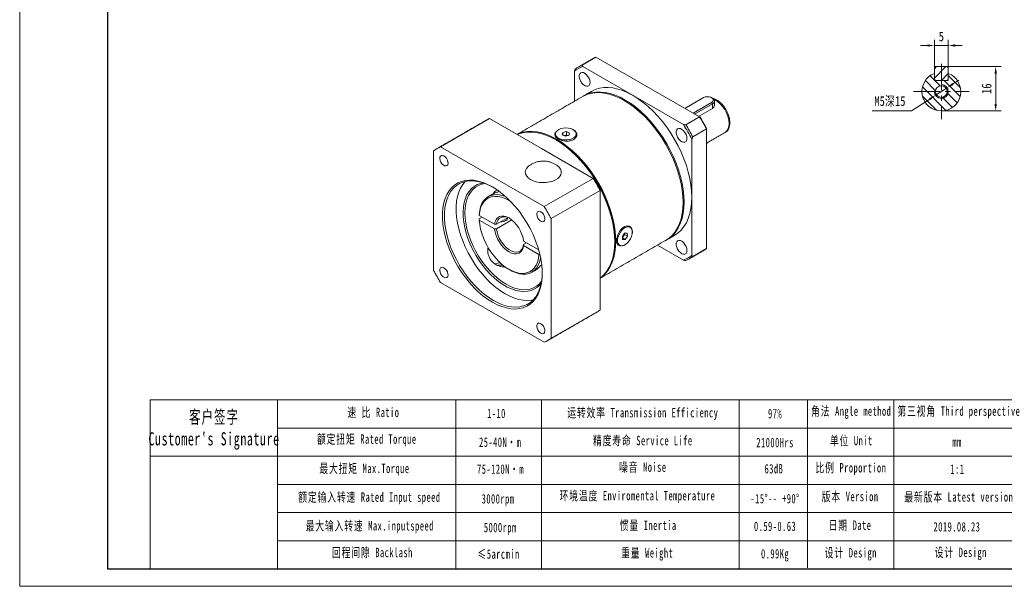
# Model space of a CAD drawing. Header units: millimetres. Extents: x -91 to 443, y -79 to 298.
# Tile 1 of 3: x -91 to 265, y -79 to 126. Entities that reach past the tile are written whole.
import ezdxf

# ---------------------------------------------------------------- set-up
doc = ezdxf.new("R2010")
doc.units = ezdxf.units.MM
doc.header["$LTSCALE"] = 1.5
doc.linetypes.add('CENTER', pattern=[10.16, 6.35, -1.27, 1.27, -1.27])
doc.layers.get('0').update_dxf_attribs({"lineweight": 18})
for name, color, linetype, lineweight in [('3中心线层', 1, 'CENTER', 18), ('7标注层', 4, 'Continuous', 18), ('SLD-0', 7, 'Continuous', 18), ('图框_外框线', 7, 'Continuous', 18)]:
    doc.layers.add(name, color=color, linetype=linetype, lineweight=lineweight)
doc.styles.add('TH_GBDIM', font='txt', dxfattribs={"width": 0.8})
doc.styles.add('标准', font='txt', dxfattribs={"width": 0.667})
doc.dimstyles.new('TH_GBDIM', dxfattribs={"dimtxt": 3.5, "dimasz": 2.5, "dimexe": 2, "dimexo": 0, "dimgap": 1.5, "dimtad": 1, "dimdec": 1, "dimdsep": 46, "dimtxsty": 'TH_GBDIM', "dimcen": 2.5, "dimdle": 5, "dimclrd": 4, "dimclre": 4, "dimclrt": 3, "dimadec": 0, "dimazin": 2, "dimtfac": 0.714286, "dimtdec": 1, "dimtmove": 0, "dimatfit": 3, "dimfxl": 1, "dimtolj": 1, "dimarcsym": 0})

# ---------------------------------------------------------------- blocks, each defined once
blk = doc.blocks.new('*X22')
at = {"layer": '7标注层', "transparency": 16777216}
for points in [[(236.98, 116.96), (236.98, 116.12), (239.48, 116.54)], [(246.98, 116.96), (246.98, 116.12), (244.48, 116.54)]]:
    blk.add_hatch(color=4, dxfattribs=at).paths.add_polyline_path(points, flags=0)
at = {"layer": '7标注层', "color": 4, "transparency": 16777216}
for p, q in [((239.48, 108.52), (239.48, 118.54)), ((244.48, 108.52), (244.48, 118.54)), ((236.98, 116.54), (234.48, 116.54)), ((239.48, 116.54), (244.48, 116.54)), ((246.98, 116.54), (249.48, 116.54))]:
    blk.add_line(p, q, dxfattribs=at)
at = {"layer": '7标注层', "color": 3, "transparency": 16777216, "insert": (241.98, 119.79), "char_height": 3.5, "width": 3.0178, "attachment_point": 5, "style": 'TH_GBDIM'}
blk.add_mtext('5', dxfattribs=at)
blk = doc.blocks.new('*X23')
at = {"layer": '7标注层', "transparency": 16777216}
for points in [[(261.18, 106.42), (262.02, 106.42), (261.6, 108.92)], [(261.18, 95.42), (262.02, 95.42), (261.6, 92.92)]]:
    blk.add_hatch(color=4, dxfattribs=at).paths.add_polyline_path(points, flags=0)
at = {"layer": '7标注层', "color": 4, "transparency": 16777216}
for p, q in [((244.08, 108.92), (263.6, 108.92)), ((261.6, 106.42), (261.6, 95.42)), ((241.98, 92.92), (263.6, 92.92))]:
    blk.add_line(p, q, dxfattribs=at)
at = {"layer": '7标注层', "color": 3, "transparency": 16777216, "insert": (258.35, 100.92), "char_height": 3.5, "width": 6.8833, "attachment_point": 5, "rotation": 90, "style": 'TH_GBDIM'}
blk.add_mtext('16', dxfattribs=at)
blk = doc.blocks.new('*X24')
at = {"layer": '7标注层', "transparency": 16777216}
for points in [[(245.94, 103), (246.4, 102.3), (244.07, 101.28)], [(237.57, 97.53), (238.02, 96.84), (239.89, 98.55)]]:
    blk.add_hatch(color=4, dxfattribs=at).paths.add_polyline_path(points, flags=0)
at = {"layer": '7标注层', "color": 4, "transparency": 16777216}
for p, q in [((246.17, 102.65), (248.26, 104.01)), ((244.07, 101.28), (239.89, 98.55)), ((231.25, 92.92), (237.79, 97.19)), ((217.04, 92.92), (231.25, 92.92))]:
    blk.add_line(p, q, dxfattribs=at)
at = {"layer": '7标注层', "color": 3, "transparency": 16777216, "insert": (223.4, 96.3), "char_height": 3.5, "width": 23.3022, "attachment_point": 5, "style": 'TH_GBDIM'}
blk.add_mtext('M5深15', dxfattribs=at)

msp = doc.modelspace()

# ---------------------------------------------------------------- hatches: boundary and pattern name
at = {"linetype": 'Continuous', "lineweight": 0}
h = msp.add_hatch(dxfattribs=at)
h.set_pattern_fill('ANSI31', color=2, style=0, pattern_type=0)
h.set_pattern_definition([(45, (0, 0), (-1.683798, 1.683798), [])])
h.paths.add_polyline_path([(239.48092, 104.317215), (239.88092, 103.917215), (244.08092, 103.917215), (244.48092, 104.317215), (244.48092, 108.517215), (244.08092, 108.917215), (239.88092, 108.917215), (239.48092, 108.517215)], flags=0)
h = msp.add_hatch(dxfattribs=at)
h.set_pattern_fill('ANSI31', color=2, style=0, pattern_type=0)
h.set_pattern_definition([(135, (0, 0), (-1.683798, -1.683798), [])])
edge = h.paths.add_edge_path(flags=0)
edge.add_line((244.48092, 103.917215), (239.48092, 103.917215))
edge.add_line((239.48092, 103.917215), (239.48092, 106.455563))
edge.add_arc((241.98092, 99.917215), 7, 110.92483243, 429.07516757)
edge.add_line((244.48092, 106.455563), (244.48092, 103.917215))
edge = h.paths.add_edge_path(flags=0)
edge.add_arc((241.98092, 99.917215), 2.1, 0, 360)

# ---------------------------------------------------------------- linework, layer by layer
at = {"color": 7, "linetype": 'Continuous', "lineweight": 15}
for p, q in [((112.318447, 109.484752), (117.268194, 112.342181)), ((154.684768, 90.742053), (117.268194, 112.342181)), ((109.459977, 107.211769), (109.459977, 96.378319)), ((130.67318, 98.480586), (112.503837, 108.969524)), ((239.48092, 108.517215), (239.88092, 108.917215)), ((239.48092, 108.517215), (239.48092, 104.317215)), ((244.08092, 108.917215), (239.88092, 108.917215)), ((244.08092, 108.917215), (244.48092, 108.517215)), ((244.48092, 104.317215), (244.48092, 108.517215)), ((239.48092, 103.917215), (239.48092, 106.455563)), ((239.88092, 103.917215), (239.48092, 104.317215)), ((239.48092, 103.917215), (244.48092, 103.917215)), ((244.08092, 103.917215), (239.88092, 103.917215)), ((244.48092, 104.317215), (244.08092, 103.917215)), ((244.48092, 106.455563), (244.48092, 103.917215)), ((148.842522, 87.991648), (130.67318, 98.480586)), ((156.058312, 97.702212), (149.343213, 93.825668)), ((160.043238, 96.518369), (160.043238, 94.778467)), ((152.313061, 92.111211), (159.028161, 95.987755)), ((159.311003, 95.497858), (152.878794, 91.784622)), ((159.311003, 93.814435), (154.336838, 90.94291)), ((159.311003, 95.497858), (159.028161, 95.987755)), ((159.311003, 95.497858), (159.311003, 93.814435)), ((61.160205, 79.951728), (78.837874, 90.156829)), ((97.546161, 79.356765), (78.837874, 90.156829)), ((154.684768, 90.742053), (149.735021, 87.884624)), ((105.271807, 85.136692), (106.624082, 85.428028)), ((106.624082, 85.428028), (107.737271, 84.897632)), ((106.624082, 84.203217), (106.624082, 85.428028)), ((152.239937, 83.545982), (157.189684, 86.40341)), ((157.189684, 86.656748), (157.189684, 86.40341)), ((157.189684, 43.196132), (157.189684, 86.40341)), ((102.619996, 84.606295), (102.619996, 84.022467)), ((105.032721, 84.314959), (105.271807, 85.136692)), ((106.14591, 83.784563), (105.032721, 84.314959)), ((105.271807, 84.201042), (105.271807, 85.136692)), ((105.689728, 84.001918), (105.947945, 84.057549)), ((105.947945, 84.057549), (106.624082, 84.203217)), ((107.498185, 84.075899), (106.14591, 83.784563)), ((106.624082, 84.203217), (107.080264, 83.985862)), ((107.737271, 84.897632), (107.498185, 84.075899)), ((110.149996, 84.606295), (110.149996, 84.022467)), ((151.886383, 61.738242), (151.886383, 82.719526)), ((58.655288, 78.5052), (58.655288, 35.297922)), ((98.576778, 58.351599), (61.160205, 79.951728)), ((116.254448, 68.556701), (97.546161, 79.356765)), ((116.254448, 68.556701), (98.576778, 58.351599)), ((101.081694, 54.012957), (118.759364, 64.218059)), ((118.759364, 42.614421), (118.759364, 64.218059)), ((79.868491, 62.840141), (79.772306, 62.785955)), ((151.886383, 40.756956), (151.886383, 61.738242)), ((75.117991, 53.928978), (76.178882, 54.541417)), ((80.622952, 51.975911), (75.118731, 55.15343)), ((75.118731, 53.520349), (80.622952, 50.34283)), ((81.333472, 51.973938), (85.526143, 54.394316)), ((86.893358, 53.55051), (81.333472, 50.340857)), ((85.19692, 54.204259), (85.19692, 53.79084)), ((101.081694, 10.805679), (101.081694, 54.012957)), ((126.79701, 47.596896), (127.628271, 48.760595)), ((126.894218, 46.479795), (126.79701, 47.596896)), ((127.177658, 47.72055), (126.828753, 47.232111)), ((126.840839, 47.093203), (127.822687, 46.526394)), ((127.822687, 46.526394), (126.894218, 46.479795)), ((127.593289, 48.302399), (127.177658, 47.72055)), ((127.561546, 48.667184), (127.593289, 48.302399)), ((127.593289, 48.302399), (128.653949, 47.690094)), ((127.628271, 48.760595), (128.55674, 48.807194)), ((128.653949, 47.690094), (127.822687, 46.526394)), ((128.55674, 48.807194), (128.653949, 47.690094)), ((91.131431, 44.684615), (92.192323, 45.297055)), ((96.602086, 42.751354), (91.134849, 45.907522)), ((91.134849, 44.27444), (96.63907, 41.096921)), ((124.062665, 46.084155), (124.062665, 45.675951)), ((139.458966, 44.416212), (148.842522, 38.999201)), ((157.189684, 43.196132), (152.239937, 40.338704)), ((118.759364, 21.010781), (118.759364, 42.614421)), ((97.239958, 37.075269), (97.712382, 37.347994)), ((97.60622, 37.300384), (97.719765, 37.284453)), ((61.160205, 30.95928), (98.576778, 9.359152)), ((118.759364, 21.010781), (101.081694, 10.805679))]:
    msp.add_line(p, q, dxfattribs=at)
for p, q in [((2.29402, -11.450464), (2.29402, -72.420184)), ((66.649209, -11.450464), (66.649209, -72.420184))]:
    msp.add_line(p, q)
for points in [[(115.117724, 103.172691), (115.031333, 103.884432), (114.779837, 104.632678), (114.385583, 105.350938), (113.883601, 105.9754), (113.318496, 106.450572), (112.740478, 106.734234), (112.200908, 106.801181), (111.747728, 106.645467), (111.421207, 106.280924), (111.250355, 105.739948), (111.250355, 105.070602), (111.421207, 104.332364), (111.747728, 103.590829), (112.200908, 102.911884), (112.740478, 102.355857), (113.318496, 101.972154), (113.883601, 101.794869), (114.385583, 101.839755), (114.779837, 102.102821), (115.031333, 102.560694), (115.117724, 103.172691)], [(112.670237, 98.229158), (112.844754, 98.332309), (114.20917, 98.988399), (115.67736, 99.441767), (117.238152, 99.688959), (118.879666, 99.728101), (120.589411, 99.558888), (122.354373, 99.182613), (124.161119, 98.602135), (125.995901, 97.821876), (127.844753, 96.84777), (129.693606, 95.687236), (131.528388, 94.349101), (133.335134, 92.843554), (135.100097, 91.182047), (136.809841, 89.377231), (138.451355, 87.442838), (140.012147, 85.393593), (141.480338, 83.245089), (142.844754, 81.013677), (144.09501, 78.716344), (145.221592, 76.370569), (146.215926, 73.994207), (147.070444, 71.605344), (147.778644, 69.222158), (148.335134, 66.862792), (148.735681, 64.545196), (148.977234, 62.287013), (149.057957, 60.105426)], [(130.67318, 98.480586), (128.824327, 99.454692), (126.989545, 100.234951), (125.182799, 100.815428), (123.417837, 101.191704), (121.708092, 101.360917), (120.066578, 101.321775), (118.505787, 101.074582), (117.037596, 100.621215), (115.674398, 99.96583)], [(112.492418, 98.128911), (113.855615, 98.784297), (115.323806, 99.237664), (116.884597, 99.484857), (118.526112, 99.523998), (120.235857, 99.354786), (122.000819, 98.97851), (123.807565, 98.398033), (125.642347, 97.617773), (127.491199, 96.643668), (129.340052, 95.483134), (131.174834, 94.144999), (132.98158, 92.639451), (134.746543, 90.977945), (136.456287, 89.173129), (138.097801, 87.238735), (139.658593, 85.189491), (141.126784, 83.040986), (142.4912, 80.809575), (143.741456, 78.512242), (144.868038, 76.166467), (145.862372, 73.790105), (146.71689, 71.401242), (147.42509, 69.018056), (147.98158, 66.658689), (148.382127, 64.341094), (148.62368, 62.08291), (148.704403, 59.901323), (148.62368, 57.812937), (148.382127, 55.833644), (147.98158, 53.97851), (147.42509, 52.261652), (146.71689, 50.696138), (145.862372, 49.29388), (144.868038, 48.065552), (143.741456, 47.020502), (142.4912, 46.166682), (142.48998, 46.165979)], [(151.886383, 61.738242), (151.80566, 63.919829), (151.564107, 66.178012), (151.163561, 68.495607), (150.607071, 70.854974), (149.898871, 73.23816), (149.044352, 75.627023), (148.050019, 78.003385), (146.923436, 80.34916), (145.67318, 82.646493), (144.308764, 84.877905), (142.840573, 87.026409), (141.279781, 89.075653), (139.638267, 91.010047), (137.928523, 92.814863), (136.163561, 94.47637), (134.356814, 95.981917), (132.522032, 97.320052), (130.67318, 98.480586)], [(159.028161, 95.987755), (159.446484, 96.332642), (159.635246, 96.739325), (159.571683, 97.158753), (159.263457, 97.540334), (158.747749, 97.838046), (158.086759, 98.015981), (157.36021, 98.052675), (156.655739, 97.943705), (156.058312, 97.702212)], [(159.311292, 97.538713), (159.770755, 97.173577), (160.01246, 96.744139), (160.01246, 96.2926), (159.770753, 95.86316), (159.311003, 95.497858)], [(88.781803, 84.416323), (89.567432, 84.763027), (91.035623, 85.216395), (92.596414, 85.463587), (94.237929, 85.502729), (95.947673, 85.333516), (97.712635, 84.95724), (99.519382, 84.376763), (101.354163, 83.596504), (103.203016, 82.622398), (105.051869, 81.461864), (106.88665, 80.123729), (108.693397, 78.618182), (110.458359, 76.956675), (112.168103, 75.151859), (113.809618, 73.217465), (115.37041, 71.168221), (116.8386, 69.019717), (118.203016, 66.788305), (119.453272, 64.490972), (120.579855, 62.145197), (121.574189, 59.768835), (122.428707, 57.379972), (123.136907, 54.996786), (123.693397, 52.637419), (124.093943, 50.319824), (124.335496, 48.061641), (124.416219, 45.880054), (124.335496, 43.791667), (124.093943, 41.812375), (123.693397, 39.957241), (123.136907, 38.240383), (122.428707, 36.674868), (121.574189, 35.27261), (120.579855, 34.044283), (119.453272, 32.999232), (118.759365, 32.491456)], [(109.288715, 83.222774), (109.793497, 83.683114), (110.08411, 84.201461), (110.142295, 84.745245), (109.964394, 85.280298), (109.561587, 85.773002), (108.959183, 86.192397), (108.195033, 86.512131), (107.317152, 86.712115), (106.3807, 86.779782), (105.444518, 86.710881), (104.567431, 86.509742), (103.804547, 86.189002), (103.203802, 85.768814), (102.802943, 85.275581), (102.627158, 84.740295), (102.687492, 84.196589), (102.980154, 83.678626), (103.486754, 83.218952), (104.175462, 82.84645), (105.003002, 82.584525), (105.917379, 82.449636), (106.861138, 82.450258), (107.774978, 82.586352), (108.601482, 82.849365), (109.288715, 83.222774)], [(150.117723, 82.967622), (150.031333, 83.679363), (149.779837, 84.427607), (149.385583, 85.145868), (148.883602, 85.770329), (148.318495, 86.245503), (147.740478, 86.529165), (147.200907, 86.596112), (146.747729, 86.440396), (146.421206, 86.075855), (146.250355, 85.534878), (146.250355, 84.865532), (146.421206, 84.127295), (146.747729, 83.385758), (147.200907, 82.706814), (147.740478, 82.150788), (148.318495, 81.767085), (148.883602, 81.589799), (149.385583, 81.634685), (149.779837, 81.897751), (150.031333, 82.355625), (150.117723, 82.967622)], [(102.849462, 82.418296), (101.000609, 83.392401), (99.165828, 84.17266), (97.359081, 84.753138), (95.594119, 85.129413), (93.884374, 85.298626), (92.24286, 85.259485), (90.682069, 85.012292), (89.213878, 84.558924), (88.819224, 84.394719)], [(118.759364, 32.534752), (119.099718, 32.79513), (120.226301, 33.84018), (121.220635, 35.068508), (122.075153, 36.470766), (122.783353, 38.03628), (123.339843, 39.753138), (123.740389, 41.608272), (123.981942, 43.587565), (124.062665, 45.675951), (123.981942, 47.857538), (123.740389, 50.115722), (123.339843, 52.433317), (122.783353, 54.792684), (122.075153, 57.175869), (121.220635, 59.564732), (120.226301, 61.941095), (119.099718, 64.286869), (117.849462, 66.584203), (116.485046, 68.815614), (115.016856, 70.964119), (113.456064, 73.013363), (111.814549, 74.947757), (110.104805, 76.752573), (108.339843, 78.414079), (106.533096, 79.919627), (104.698314, 81.257761), (102.849462, 82.418296)], [(103.203016, 82.21413), (105.046594, 81.055594), (106.875744, 79.717605), (108.676149, 78.210632), (110.43372, 76.546473), (112.134701, 74.73815), (113.765779, 72.799815), (115.314189, 70.746639), (116.767814, 68.594691), (118.115273, 66.360814), (119.346026, 64.062489), (120.450438, 61.717703), (121.419864, 59.34481), (122.246719, 56.962378), (122.924533, 54.589055), (123.447998, 52.243414), (123.813017, 49.943816), (124.016737, 47.708254), (124.062666, 46.084155)], [(105.947945, 84.057549), (105.798824, 84.018833), (105.714046, 83.990332)], [(62.368492, 76.681066), (61.886337, 76.866497), (61.456431, 76.846017), (61.125362, 76.621844), (60.929005, 76.21827), (60.888638, 75.679028), (61.008637, 75.062556), (61.275997, 74.435655), (61.661746, 73.866259), (62.124081, 73.416075), (62.612901, 73.133885), (63.075236, 73.050268), (63.460985, 73.174287), (63.728345, 73.492502), (63.848344, 73.970427), (63.807976, 74.556275), (63.611619, 75.186559), (63.280551, 75.792975), (62.850645, 76.309814), (62.368492, 76.681066)], [(93.657075, 68.131154), (92.870298, 68.681248), (92.278077, 69.30736), (91.901813, 69.986856), (91.755109, 70.695183), (91.843264, 71.406736), (92.163094, 72.095799), (92.70304, 72.737469), (93.080896, 73.057013)], [(103.422863, 73.059118), (103.958181, 72.5828), (104.444627, 71.927027), (104.707299, 71.229958), (104.736707, 70.516789), (104.531785, 69.813295), (104.099943, 69.144902), (103.456785, 68.535768), (102.625561, 68.007909), (101.636309, 67.580402), (100.524784, 67.268698), (99.331162, 67.084064), (98.098583, 67.033173), (96.871593, 67.117863), (95.694543, 67.335076), (94.609969, 67.676958), (93.657075, 68.131154)], [(79.868491, 65.477232), (81.582468, 64.393492), (83.280922, 63.131), (84.948474, 61.701191), (86.57002, 60.117014), (88.130876, 58.392813), (89.616906, 56.544205), (91.014653, 54.587931), (92.311459, 52.541706), (93.49558, 50.424062), (94.556291, 48.254177), (95.483988, 46.051702), (96.270268, 43.83658), (96.908012, 41.628875), (97.391443, 39.448579), (97.716181, 37.315438), (97.879291, 35.248768), (97.879291, 33.267286), (97.716181, 31.388938), (97.391443, 29.630733), (96.908012, 28.008594), (96.270268, 26.537212), (95.483988, 25.22991), (94.556291, 24.09853), (93.49558, 23.153316), (92.311459, 22.402829), (91.014653, 21.853865), (89.616906, 21.511396), (88.130876, 21.378522), (86.57002, 21.456447), (84.948474, 21.744467), (83.280922, 22.239972), (81.582468, 22.938474), (79.868491, 23.83365), (78.154514, 24.917389), (76.45606, 26.179881), (74.788509, 27.60969), (73.166963, 29.193868), (71.606107, 30.918068), (70.120075, 32.766676), (68.722329, 34.72295), (67.425522, 36.769175), (66.241402, 38.886818), (65.18069, 41.056704), (64.252994, 43.259179), (63.466713, 45.474301), (62.828971, 47.682005), (62.34554, 49.862302), (62.0208, 51.995444), (61.857692, 54.062113), (61.857692, 56.043594), (62.0208, 57.921943), (62.34554, 59.680148), (62.828971, 61.302287), (63.466713, 62.773669), (64.252994, 64.080971), (65.18069, 65.212351), (66.241402, 66.157564), (67.425522, 66.908052), (68.722329, 67.457016), (70.120075, 67.799485), (71.606107, 67.932359), (73.166963, 67.854434), (74.788509, 67.566414), (76.45606, 67.070909), (78.154514, 66.372407), (79.868491, 65.477232)], [(80.049045, 65.371956), (78.541676, 66.150685), (76.876524, 66.835492), (75.24167, 67.321281), (73.651919, 67.603654), (72.121668, 67.680052), (70.664776, 67.549783), (69.294434, 67.214028), (68.023056, 66.675828), (66.862154, 65.940056), (65.82224, 65.013376), (64.912735, 63.90418), (64.141872, 62.622512), (63.516634, 61.179981), (63.042682, 59.589648), (62.724308, 57.865918), (62.564398, 56.0244), (62.564398, 54.081771), (62.724308, 52.055624), (63.042682, 49.964308), (63.516634, 47.826763), (64.141872, 45.662347), (64.912735, 43.490659), (65.82224, 41.33137), (66.862154, 39.204031), (68.023056, 37.12791), (69.294434, 35.121808), (70.664776, 33.203891), (72.121668, 31.391531), (73.651919, 29.701138), (75.24167, 28.148023), (76.876524, 26.74625), (78.541676, 25.508512), (80.222045, 24.446023), (81.902414, 23.568399), (83.567566, 22.883594), (85.20242, 22.397805), (86.792171, 22.115432), (88.322422, 22.039034), (89.779315, 22.169302), (91.149656, 22.505057), (92.421034, 23.043257), (93.581937, 23.779029), (94.621849, 24.70571), (95.531356, 25.814906), (96.302219, 27.096573), (96.927457, 28.539105), (97.401409, 30.129437), (97.719781, 31.853168), (97.879692, 33.694686), (97.898839, 34.451855)], [(70.025652, 67.421373), (69.155376, 66.353405), (68.384513, 65.071737), (67.759275, 63.629205), (67.285323, 62.038873), (66.96695, 60.315143), (66.807039, 58.473625), (66.807039, 56.530996), (66.96695, 54.504849), (67.285323, 52.413533), (67.759275, 50.275988), (68.384513, 48.111571), (69.155376, 45.939884), (70.064881, 43.780595), (71.104796, 41.653256), (72.265698, 39.577134), (73.537076, 37.571032), (74.907417, 35.653115), (76.364309, 33.840755), (77.894561, 32.150363), (79.484312, 30.597248), (81.119165, 29.195475), (82.784317, 27.957737), (84.464686, 26.895248), (86.145056, 26.017624), (87.810207, 25.332819), (89.445062, 24.847029), (91.034812, 24.564657), (92.565063, 24.488259), (94.021956, 24.618527), (94.66108, 24.746938)], [(97.550407, 30.818069), (97.078097, 30.226882), (96.138616, 29.323537), (95.075389, 28.610839), (93.899686, 28.096344), (92.623969, 27.785505), (91.261762, 27.681618), (89.827504, 27.785783), (88.3364, 28.096897), (86.804254, 28.611661), (85.247308, 29.32462), (83.682066, 30.228215), (82.12512, 31.312868), (80.592974, 32.567081), (79.101868, 33.977561), (77.667611, 35.529354), (76.305404, 37.206012), (75.029687, 38.989762), (73.853985, 40.861695), (72.790757, 42.801969), (71.851277, 44.790015), (71.045502, 46.804762), (70.381972, 48.824851), (69.867724, 50.828869), (69.508207, 52.795573), (69.307233, 54.704116), (69.266931, 56.534266), (69.387729, 58.266624), (69.668347, 59.882826), (70.10581, 61.365738), (70.69548, 62.699645), (71.431107, 63.870404), (72.304894, 64.865605), (73.307577, 65.674699), (74.428529, 66.28911), (75.655866, 66.702325), (76.72802, 66.887409)], [(77.380769, 66.647901), (76.090075, 66.424036), (74.882158, 65.991818), (73.783103, 65.35714), (72.804951, 64.526958), (71.95842, 63.510365), (71.252782, 62.318501), (70.695772, 60.964422), (70.29349, 59.462966), (70.050343, 57.830583), (69.968999, 56.085155), (70.050343, 54.245809), (70.29349, 52.332694), (70.695772, 50.366773), (71.252782, 48.369584), (71.95842, 46.363008), (72.804951, 44.369031), (73.783103, 42.409498), (74.882158, 40.505879), (76.090075, 38.67903), (77.393619, 36.948966), (78.77851, 35.334643), (80.229573, 33.853746), (81.73091, 32.522502), (83.266072, 31.355496), (84.818241, 30.365513), (86.370409, 29.5634), (87.905572, 28.957946), (89.406909, 28.555782), (90.857972, 28.361318), (92.242862, 28.37668), (93.546406, 28.601704), (94.754323, 29.033923), (95.853378, 29.668599), (96.83153, 30.498782), (97.669425, 31.50311)], [(75.117991, 55.562059), (75.283751, 57.004296), (75.608509, 58.320552), (76.08755, 59.491715), (76.713917, 60.500774), (77.478514, 61.333076), (78.370237, 61.976535), (79.376136, 62.421809), (80.481603, 62.662427), (81.670585, 62.694897), (82.925815, 62.518747), (84.229065, 62.136536), (84.647203, 61.973989)], [(86.478006, 60.212334), (85.8789, 60.577424), (84.529871, 61.258374), (83.202038, 61.732971), (81.916266, 61.993757), (80.692755, 62.036634), (79.550732, 61.860928), (78.508139, 61.469401), (77.581358, 60.868205), (76.784951, 60.066785), (76.131433, 59.077735), (75.631071, 57.916592), (75.291726, 56.601604), (75.118731, 55.15343)], [(145.671961, 48.002897), (145.67318, 48.003601), (146.923436, 48.85742), (148.050019, 49.902471), (149.044352, 51.130798), (149.898871, 52.533056), (150.607071, 54.098571), (151.163561, 55.815429), (151.564107, 57.670563), (151.80566, 59.649855), (151.886383, 61.738242)], [(149.057957, 60.105426), (148.977234, 58.017039), (148.735681, 56.037747), (148.335134, 54.182613), (147.778644, 52.465755), (147.070444, 50.90024), (146.215926, 49.497982), (145.221592, 48.269655), (144.09501, 47.224605), (142.844754, 46.370785), (142.665717, 46.269834)], [(75.118731, 53.520349), (75.291726, 51.87244), (75.631071, 50.165652), (76.131433, 48.426804), (76.784951, 46.683216), (77.581358, 44.962285), (78.508139, 43.29105), (79.550732, 41.695771), (80.692755, 40.201514), (81.916266, 38.831756), (83.202038, 37.60802), (84.529871, 36.549534), (85.8789, 35.672929), (87.227929, 34.991978), (88.555762, 34.517381), (89.841535, 34.256595), (91.065045, 34.213718), (92.207069, 34.389424), (93.249662, 34.78095), (94.176442, 35.382147), (94.972849, 36.183566), (95.626368, 37.172617), (96.12673, 38.333759), (96.466075, 39.648748), (96.63907, 41.096921)], [(80.622952, 51.975911), (80.833861, 52.925424), (81.207127, 53.720458), (81.730737, 54.335429), (82.38784, 54.750544), (83.157291, 54.952446), (84.014327, 54.934637), (84.931367, 54.697691), (85.8789, 54.249232), (86.826434, 53.603692), (87.743474, 52.781846), (88.60051, 51.810143), (89.36996, 50.719852), (90.027064, 49.546061), (90.550674, 48.326543), (90.92394, 47.100546), (91.134849, 45.907522)], [(97.368491, 56.475996), (96.886336, 56.661428), (96.456432, 56.640947), (96.125362, 56.416775), (95.929005, 56.0132), (95.888639, 55.473958), (96.008637, 54.857486), (96.275997, 54.230584), (96.661745, 53.66119), (97.12408, 53.211006), (97.612902, 52.928815), (98.075237, 52.845198), (98.460985, 52.969218), (98.728345, 53.287432), (98.848343, 53.765357), (98.807977, 54.351205), (98.61162, 54.981488), (98.28055, 55.587906), (97.850646, 56.104744), (97.368491, 56.475996)], [(91.134849, 44.27444), (90.92394, 43.324928), (90.550674, 42.529894), (90.027064, 41.914924), (89.36996, 41.499808), (88.60051, 41.297906), (87.743474, 41.315714), (86.826434, 41.552661), (85.8789, 42.00112), (84.931367, 42.646659), (84.014327, 43.468505), (83.157291, 44.440209), (82.38784, 45.5305), (81.730737, 46.704291), (81.207127, 47.923809), (80.833861, 49.149806), (80.622952, 50.34283)], [(81.333472, 50.340857), (81.555705, 49.15709), (81.946839, 47.943427), (82.492748, 46.743698), (83.173716, 45.601233), (83.96515, 44.557291), (84.838467, 43.649574), (85.762128, 42.910865), (86.702775, 42.367841), (87.626436, 42.040114), (88.499754, 41.93952), (89.291188, 42.069692), (89.972156, 42.425928), (90.518064, 42.995364), (90.909198, 43.757434), (91.131431, 44.684615)], [(130.305917, 48.572239), (130.405853, 48.969294), (130.348174, 50.03372), (129.947936, 50.858135), (129.259892, 51.350274), (128.375362, 51.438115), (127.417778, 51.097646), (126.507749, 50.370933), (125.733562, 49.343474), (125.159201, 48.128949), (124.834205, 46.875843), (124.769772, 46.084155)], [(127.979044, 44.729574), (128.630144, 45.274409), (129.224401, 45.968103), (129.724475, 46.767068), (130.098945, 47.621101), (130.324281, 48.476543), (130.386325, 49.27964), (130.281178, 49.979932), (130.015448, 50.533418), (129.60583, 50.905318), (129.078062, 51.072267), (128.465308, 51.023773), (127.806067, 50.762884), (127.141762, 50.305992), (126.514134, 49.681806), (125.962619, 48.929545), (125.521872, 48.096477), (125.219586, 47.234946), (125.074753, 46.399086), (125.096476, 45.641417), (125.283388, 45.009545), (125.623746, 44.543174), (126.096164, 44.271608), (126.670958, 44.21191), (127.312011, 44.367831), (127.979044, 44.729574)], [(127.298217, 51.05352), (127.633365, 51.211024), (128.066266, 51.33874)], [(150.117723, 42.550912), (150.031333, 43.262653), (149.779837, 44.010898), (149.385583, 44.729161), (148.883602, 45.353622), (148.318495, 45.828793), (147.740478, 46.112456), (147.200907, 46.179404), (146.747729, 46.023689), (146.421206, 45.659147), (146.250355, 45.118169), (146.250355, 44.448825), (146.421206, 43.710586), (146.747729, 42.969051), (147.200907, 42.290106), (147.740478, 41.73408), (148.318495, 41.350377), (148.883602, 41.173091), (149.385583, 41.217976), (149.779837, 41.481042), (150.031333, 41.938916), (150.117723, 42.550912)], [(97.255725, 40.13302), (97.181153, 39.654258), (96.856394, 38.338001), (96.377353, 37.166839), (95.750986, 36.15778), (94.986389, 35.325477), (94.094667, 34.682018), (93.088768, 34.236746), (91.983301, 33.996127), (90.794319, 33.963657), (89.539088, 34.139806), (88.235839, 34.522018), (86.903496, 35.10474), (86.230642, 35.469804)], [(62.368492, 36.264357), (61.886337, 36.44979), (61.456431, 36.42931), (61.125362, 36.205135), (60.929005, 35.801562), (60.888638, 35.262321), (61.008637, 34.645847), (61.275997, 34.018946), (61.661746, 33.449552), (62.124081, 32.999368), (62.612901, 32.717178), (63.075236, 32.633561), (63.460985, 32.757578), (63.728345, 33.075793), (63.848344, 33.553719), (63.807976, 34.139567), (63.611619, 34.76985), (63.280551, 35.376268), (62.850645, 35.893107), (62.368492, 36.264357)], [(97.724976, 37.238857), (97.657985, 37.2486), (97.566702, 37.263895)], [(97.368491, 16.059287), (96.886336, 16.24472), (96.456432, 16.224239), (96.125362, 16.000066), (95.929005, 15.596492), (95.888639, 15.05725), (96.008637, 14.440776), (96.275997, 13.813875), (96.661745, 13.244482), (97.12408, 12.794298), (97.612902, 12.512107), (98.075237, 12.42849), (98.460985, 12.552509), (98.728345, 12.870723), (98.848343, 13.348649), (98.807977, 13.934497), (98.61162, 14.564779), (98.28055, 15.171198), (97.850646, 15.688036), (97.368491, 16.059287)]]:
    msp.add_lwpolyline(points, dxfattribs=at)
msp.add_circle((241.98092, 99.917215), 2.1, dxfattribs=at)
for centre, radius, start, end in [((122.667171, 100.098553), 13.381157, 113.79566423, 119.99251814), ((117.53097, 96.749804), 13.213389, 112.36202614, 127.64876855), ((117.710229, 97.25582), 13.364808, 113.79286234, 126.21788942), ((241.98092, 99.917215), 7, 110.92483243, 69.07516757), ((154.943757, 87.960227), 10.382322, 1.71807445, 62.08925002), ((84.236851, 77.913202), 13.381157, 113.79566423, 119.99251814), ((96.026907, 53.983493), 69.223813, 27.92625603, 32.07374411), ((96.87254, 54.47168), 68.366926, 28.08426162, 31.91571946), ((91.246433, 51.223783), 68.331437, 27.44688344, 32.5531167), ((91.07716, 51.126065), 69.223813, 27.92625603, 32.07374411), ((161.838129, 87.916999), 3.501276, 305.50098979, 5.81118711), ((103.922033, 84.183714), 1.537342, 139.30469044, 178.85790937), ((106.382758, 82.068016), 2.036493, 70.20502289, 102.32816605), ((108.778811, 84.157284), 1.607199, 2.03501731, 39.80230677), ((66.551987, 67.722796), 13.364808, 113.79286234, 126.21788942), ((57.596587, 31.798141), 69.223813, 27.92625603, 32.07374411), ((81.996758, 62.580417), 1.678866, 96.9531194, 161.94230715), ((81.445134, 62.739871), 1.254231, 114.30681093, 174.38560821), ((39.918917, 21.59304), 69.223813, 27.92625603, 32.07374411), ((84.278488, 51.788678), 2.950836, 52.87318438, 176.400478), ((82.780984, 56.839096), 3.972107, 271.46744551, 297.92956437), ((84.07483, 54.597834), 1.389021, 294.07530085, 349.51046381), ((128.533227, 49.940739), 1.607646, 20.19982141, 57.96826809), ((125.683386, 48.76873), 1.825248, 308.48915372, 324.95167238), ((125.630341, 48.866269), 1.925322, 323.48170204, 353.2605506), ((126.128367, 45.722046), 1.537746, 241.14378403, 280.69887067), ((149.281802, 53.99531), 13.384948, 300.00286286, 306.21409006), ((143.815245, 51.219181), 13.213684, 292.36217438, 307.64857737), ((144.342917, 51.121666), 13.365448, 293.79316107, 306.21759068), ((82.654391, 31.530883), 6.506986, 89.37195752, 107.75604335), ((82.696022, 32.655866), 4.604611, 76.5718486, 101.67704104), ((92.727363, 40.290385), 5.540802, 300.27814732, 324.53103713), ((119.81942, 67.718622), 69.225377, 207.92630289, 212.07369726), ((110.853758, 31.806467), 13.380787, 300.00189609, 306.21505683), ((93.184674, 21.588642), 13.365448, 293.79316107, 306.21759068)]:
    msp.add_arc(centre, radius, start, end, dxfattribs=at)
at = {"color": 4}
msp.add_arc((241.98092, 99.917215), 2.5, 180, 90, dxfattribs=at)
at = {"color": 7, "linetype": 'Continuous', "lineweight": 15}
for points in [[(115.978106, 111.687848), (111.028359, 108.83042)], [(109.459977, 107.211769), (109.813531, 108.038225)], [(112.318447, 109.484752), (112.503837, 108.969524)], [(115.674398, 99.96583), (112.845972, 98.333014)], [(112.492418, 98.128911), (88.760374, 84.428694)], [(159.311292, 97.538713), (159.028404, 97.702074)], [(77.547786, 89.502497), (59.870116, 79.297395)], [(154.904211, 90.615308), (154.684768, 90.742053)], [(148.842522, 87.991648), (149.735021, 87.884624)], [(103.206406, 82.212173), (102.85291, 82.416305)], [(152.239937, 83.545982), (151.886383, 82.719526)], [(157.189684, 81.209331), (163.87138, 85.066591)], [(79.772306, 62.785955), (78.358092, 61.969546)], [(81.070309, 63.964601), (80.928864, 63.882921)], [(75.118731, 55.15343), (75.117991, 55.562059)], [(75.117991, 53.928978), (75.118731, 53.520349)], [(81.333472, 51.973938), (80.622952, 51.975911)], [(80.622952, 50.34283), (81.333472, 50.340857)], [(129.607826, 50.904169), (129.102244, 51.196035)], [(118.759364, 32.466586), (143.116328, 46.593592)], [(142.843534, 46.370081), (145.671961, 48.002897)], [(91.131431, 44.684615), (91.134849, 44.27444)], [(125.33755, 44.674687), (125.843132, 44.38282)], [(96.63907, 41.096921), (96.980837, 41.096716)], [(151.025108, 39.546511), (155.974855, 42.403939)], [(151.886383, 40.756956), (152.239937, 40.338704)], [(85.877148, 35.67394), (86.230642, 35.469804)], [(149.735021, 38.892177), (148.842522, 38.999201)], [(94.106812, 34.689007), (95.521025, 35.505415)], [(99.866865, 10.013486), (117.544535, 20.218588)]]:
    msp.add_open_spline(points, degree=1, dxfattribs=at)
for points, knots in [([(163.833505, 85.067279), (164.00435, 85.167644), (164.39889, 85.399419), (164.877961, 85.955824), (165.274278, 86.669216), (165.526394, 87.502821), (165.606996, 88.195816), (165.617621, 88.782906), (165.592398, 89.400372), (165.455195, 90.31726), (165.146546, 91.421147), (164.703126, 92.515143), (164.138887, 93.569505), (163.469601, 94.555987), (162.712254, 95.447181), (161.884438, 96.22007), (161.00352, 96.843698), (160.143786, 97.293669), (159.580436, 97.43295), (159.326619, 97.495703)], [0, 0, 0, 0, 0.7157880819, 1.6529969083, 2.5996582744, 3.580192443, 4.5853337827, 4.8314707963, 5.3991017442, 6.4539596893, 7.5056782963, 8.5539036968, 9.600000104, 10.6464815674, 11.6955992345, 12.7501442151, 13.8130344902, 14.8857408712, 15.765362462, 15.765362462, 15.765362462, 15.765362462]), ([(160.022297, 95.028722), (160.012427, 94.861959), (159.99027, 94.487563), (159.688368, 94.065598), (159.403415, 93.875941), (159.311003, 93.814435)], [0, 0, 0, 0, 0.5209449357, 1.1695646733, 1.4808742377, 1.4808742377, 1.4808742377, 1.4808742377]), ([(102.969157, 85.415353), (102.906807, 85.369414), (102.575139, 85.125044), (102.356475, 84.595056), (102.402312, 83.894338), (102.857448, 83.281493), (103.355196, 82.957555), (103.556569, 82.8265)], [0, 0, 0, 0, 0.192185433, 1.0223150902, 1.8588347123, 2.6985546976, 3.2691058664, 3.2691058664, 3.2691058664, 3.2691058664]), ([(103.556569, 82.8265), (103.904045, 82.656782), (104.598923, 82.317383), (105.925079, 82.040862), (107.283151, 82.003564), (108.549818, 82.249559), (109.568934, 82.766006), (110.22824, 83.493907), (110.46245, 84.342598), (110.231986, 85.187825), (109.647532, 85.888526), (109.020967, 86.16489), (108.749315, 86.284709)], [0, 0, 0, 0, 1.0992166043, 2.1982012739, 3.303227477, 4.4124337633, 5.5149990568, 6.6104505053, 7.7094118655, 8.8169998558, 9.9249475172, 10.772973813, 10.772973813, 10.772973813, 10.772973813]), ([(103.392547, 73.061857), (103.303067, 73.135497), (102.922353, 73.448819), (102.159227, 73.878421), (101.118248, 74.338138), (99.999579, 74.650955), (98.803961, 74.816773), (97.517698, 74.807295), (96.235423, 74.59792), (95.021208, 74.197044), (93.980117, 73.697454), (93.381382, 73.261078), (93.111275, 73.064216)], [0, 0, 0, 0, 0.3476601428, 1.4792149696, 2.6109423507, 3.7602873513, 4.9529947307, 6.223532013, 7.6077653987, 8.8340835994, 10.052975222, 11.0548092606, 11.0548092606, 11.0548092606, 11.0548092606]), ([(82.293545, 63.813469), (82.112268, 63.750377), (81.497491, 63.53641), (80.636971, 63.223621), (80.11959, 62.965442), (79.868491, 62.840141)], [0, 0, 0, 0, 0.4632549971, 1.5710618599, 2.6157041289, 2.6157041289, 2.6157041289, 2.6157041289]), ([(78.341352, 43.575837), (78.293922, 43.409219), (78.074882, 42.639748), (78.321438, 41.077367), (78.902075, 39.656804), (79.415147, 38.960529), (79.51494, 38.825102)], [0, 0, 0, 0, 0.5514298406, 2.5465913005, 4.5719203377, 5.0609709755, 5.0609709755, 5.0609709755, 5.0609709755]), ([(124.769772, 46.084155), (124.796634, 45.739598), (124.850351, 45.050557), (125.272149, 44.380944), (125.925739, 44.118904), (126.486455, 44.113854), (126.816755, 44.287945), (126.831469, 44.2957)], [0, 0, 0, 0, 0.8326127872, 1.6650495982, 2.5020627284, 3.3422422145, 3.3814162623, 3.3814162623, 3.3814162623, 3.3814162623]), ([(79.51494, 38.825102), (79.92382, 38.38076), (80.743452, 37.490041), (82.376517, 36.767715), (83.692974, 36.536794), (84.300746, 36.673942), (84.434961, 36.704229)], [0, 0, 0, 0, 1.7844740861, 3.5771217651, 5.1696897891, 5.6210527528, 5.6210527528, 5.6210527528, 5.6210527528])]:
    msp.add_open_spline(points, degree=3, knots=knots, dxfattribs=at)
at = {"layer": '3中心线层'}
for p, q in [((241.98092, 109.917215), (241.98092, 89.917215)), ((231.98092, 99.917215), (251.98092, 99.917215))]:
    msp.add_line(p, q, dxfattribs=at)
at = {"layer": '7标注层', "color": 0}
msp.add_line((-43.698109, -11.450464), (-43.698109, -72.409759), dxfattribs=at)
at = {"layer": 'SLD-0'}
for p, q in [((97.656674, -11.450464), (97.656674, -72.402825)), ((169.020514, -11.450464), (169.020514, -72.409759))]:
    msp.add_line(p, q, dxfattribs=at)
at = {"layer": '图框_外框线'}
for p, q in [((-43.698109, -11.450464), (436.226792, -11.450464)), ((193.686631, -11.450464), (193.686631, -72.071626)), ((224.8276, -11.450464), (224.8276, -72.409759)), ((2.29402, -21.621546), (272.021674, -21.621546)), ((-43.698109, -31.792628), (436.226792, -31.792628)), ((2.29402, -41.963711), (436.226792, -41.963711)), ((2.29402, -52.134793), (436.226792, -52.134793)), ((2.29402, -62.305875), (436.226792, -62.305875))]:
    msp.add_line(p, q, dxfattribs=at)
at = {"layer": '图框_外框线', "color": 3}
msp.add_lwpolyline([(-90.815164, -78.759662), (442.576696, -78.759662), (442.576696, 298.424581), (-90.815164, 298.424581)], close=True, dxfattribs=at)
at = {"layer": '图框_外框线', "color": 3, "lineweight": 25}
msp.add_lwpolyline([(-59.065649, -72.409759), (436.226792, -72.409759), (436.226792, 292.074678), (-59.065649, 292.074678)], close=True, dxfattribs=at)

# ---------------------------------------------------------------- texts
at = {"layer": 'SLD-0', "color": 1, "attachment_point": 2, "style": '标准'}
for s, insert, char_height, width in [('\\T1.1;速 比 Ratio', (36.882999, -14.247221), 3.39036077, 27.70233496), ('\\T1.1;运转效率 Transmission Efficiency', (134.174691, -14.351415), 3.39036077, 57.61427607), ('\\T1.1;角法 Angle method ', (209.422554, -13.792645), 3.39036077, 43.35825372), ('\\T1.1;第三视角 Third perspective', (248.305717, -13.792645), 3.39036077, 51.96198031), ("\\T1.1;客户签字\\PCustomer's Signature", (-20.62277, -15.213842), 4.74650508, 59.04701259), ('\\T1.1;\\pxqc;1-10', (81.315397, -14.638272), 3.39036077, 14.41510544), ('\\T1.1;97%', (181.928082, -14.697635), 3.3903608, 43.35825372), ('\\T1.1;额定扭矩 Rated Torque', (34.499898, -23.89207), 3.39036077, 60.19492647), ('\\T1.1;精度寿命 Service Life', (134.174691, -24.427428), 3.39036077, 45.2231113), ('\\T1.1;单位 Unit', (209.441341, -24.440781), 3.39036077, 43.35825372), ('\\T1.1;25-40N·m', (82.660077, -25.003916), 3.39036077, 28.08108531), ('\\T1.1;21000Hrs', (181.928082, -25.147101), 3.39036077, 43.35825372), ('\\T1.1;mm', (247.666638, -24.920854), 3.3903608, 43.35825372), ('\\T1.1;最大扭矩 Max.Torque', (33.665812, -34.489498), 3.39036077, 40.01984159), ('\\T1.1;75-120N·m', (82.780384, -34.742496), 3.39036077, 33.71868154), ('\\T1.1;噪音 Noise', (134.174691, -34.017846), 3.39036077, 29.91637465), ('\\T1.1;63dB', (181.510571, -34.610804), 3.3903608, 22.37239236), ('\\T1.1;比例 Proportion', (209.317087, -34.250068), 3.39036077, 29.19324888), ('\\T1.1;1:1', (247.750172, -34.753896), 3.3903608, 43.35825372), ('\\T1.1;额定输入转速 Rated Input speed', (35.453139, -44.848787), 3.39036077, 53.2061084), ('\\T1.1;3000rpm', (81.901779, -45.465504), 3.39036077, 23.36096068), ('\\T1.1;环境温度 Enviromental Temperature', (132.230987, -44.336654), 3.39036077, 57.12833695), ('\\T1.1;-15%%D-- +90%%D', (181.928082, -45.392583), 3.39036077, 29.08345449), ('\\T1.1;版本 Version', (209.038025, -44.633023), 3.39036077, 43.35825372), ('\\T1.1;最新版本 Latest version', (248.278541, -44.780938), 3.39036077, 43.35825372), ('\\T1.1;最大输入转速 Max.inputspeed ', (35.572294, -55.208069), 3.39036077, 53.51347952), ('\\T1.1;5000rpm', (82.710928, -55.817706), 3.39036077, 74.1329811), ('\\T1.1;惯量 Inertia', (136.118405, -55.019653), 3.39036077, 30.62937308), ('\\T1.1;0.59-0.63', (181.928082, -55.3885), 3.39036077, 22.93050826), ('\\T1.1;日期 Date', (209.004223, -54.978477), 3.39036077, 43.35825372), ('\\T1.1;2019.08.23', (247.599798, -55.567584), 3.39036077, 43.35825372), ('\\T1.1;回程间隙 Backlash', (36.525534, -64.852917), 3.39036077, 43.39101298), ('\\T1.1;≤5arcmin ', (82.090966, -65.414591), 3.39036077, 26.08029627), ('\\T1.1;重量 Weight', (135.753967, -64.974262), 3.39036077, 26.36278463), ('\\T1.1;0.99Kg', (181.928082, -65.302837), 3.39036077, 22.684408), ('\\T1.1;设计 Design', (209.282843, -64.937683), 3.39036077, 43.35825372), ('\\T1.1;设计 Design', (248.989296, -64.803611), 3.39036077, 43.35825372)]:
    msp.add_mtext(s, dxfattribs=dict(at, insert=insert, char_height=char_height, width=width))

# ---------------------------------------------------------------- dimensions: what is measured, and where the dimension line sits
at = {"layer": '7标注层'}
dim = msp.add_linear_dim(base=(244.48092, 116.541192), p1=(239.48092, 108.517215), p2=(244.48092, 108.517215), dimstyle='TH_GBDIM', override={"dimdec": 5, "dimsah": 1, "dimtzin": 0}, dxfattribs=at)
dim.commit()
dim.dimension.update_dxf_attribs({"geometry": '*X22', "text_midpoint": (241.98092, 119.791192)})
dim = msp.add_linear_dim(base=(261.598574, 92.917215), p1=(244.08092, 108.917215), p2=(241.98092, 92.917215), angle=90, dimstyle='TH_GBDIM', override={"dimdec": 5, "dimsah": 1, "dimtzin": 0}, dxfattribs=at)
dim.commit()
dim.dimension.update_dxf_attribs({"geometry": '*X23', "text_midpoint": (258.348574, 100.917215)})
dim = msp.add_diameter_dim_2p(p1=(244.074919, 101.282925), p2=(239.88692, 98.551504), text='M5深15', dimstyle='TH_GBDIM', override={"dimtoh": 1, "dimdec": 0, "dimpost": '%%C<>', "dimsah": 1, "dimtzin": 0}, dxfattribs=at)
dim.commit()
dim.dimension.update_dxf_attribs({"geometry": '*X24', "text_midpoint": (231.248046, 92.917215), "dimtype": 163})

doc.saveas('drawing.dxf')
